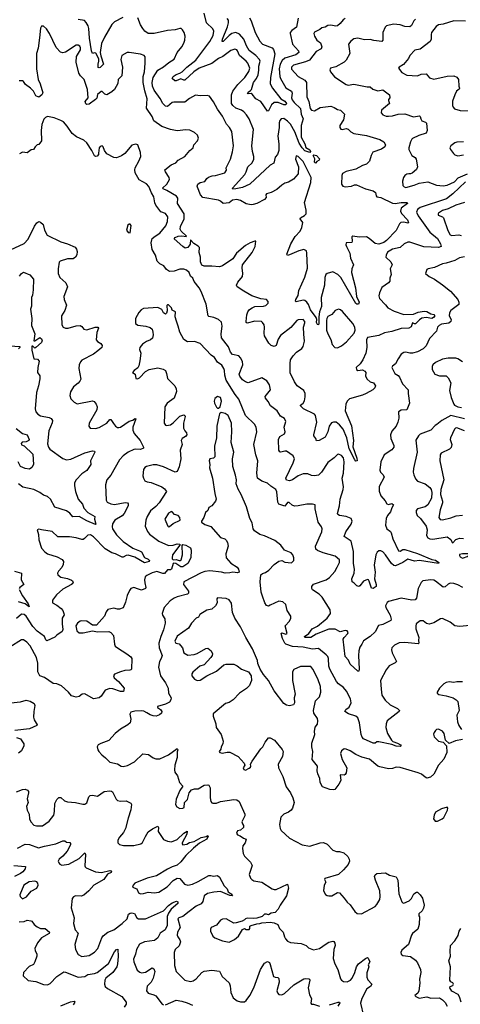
# Model space of a CAD drawing. Extents: x 1954683 to 2060285, y 904798 to 1016299.
# Tile 223 of 256: x 1981577 to 1986162, y 971574 to 981828. Entities that reach past the tile are written whole.
import ezdxf

# ---------------------------------------------------------------- set-up
doc = ezdxf.new("R2010")
doc.units = 0

msp = doc.modelspace()

# ---------------------------------------------------------------- linework, layer by layer
at = {"layer": '0CON10XD'}
for points in [[(1984474, 981845), (1984459, 981751), (1984408, 981715), (1984392, 981695), (1984392, 981685), (1984416, 981575), (1984478, 981505), (1984480, 981485), (1984449, 981461), (1984335, 981428), (1984307, 981403), (1984287, 981365), (1984276, 981315), (1984284, 981235), (1984292, 981215), (1984345, 981120), (1984405, 981085), (1984412, 981062), (1984405, 981015), (1984412, 980995), (1984434, 980965), (1984498, 980905), (1984506, 980845), (1984526, 980795), (1984505, 980725), (1984506, 980605), (1984544, 980535), (1984555, 980498), (1984595, 980474), (1984602, 980455), (1984595, 980444), (1984545, 980464), (1984515, 980492), (1984485, 980544), (1984441, 980661), (1984395, 980741), (1984365, 980773), (1984325, 980798), (1984298, 980795), (1984285, 980778), (1984277, 980753), (1984277, 980707), (1984264, 980615), (1984275, 980535), (1984272, 980465), (1984261, 980425), (1984234, 980395), (1984222, 980335), (1984185, 980313), (1983973, 980117), (1983895, 980082), (1983826, 980066), (1983795, 980064), (1983792, 980075), (1983918, 980215), (1983935, 980245), (1983951, 980295), (1983995, 980339), (1984014, 980375), (1984014, 980405), (1983999, 980455), (1983992, 980515), (1984011, 980685), (1983964, 980794), (1983938, 980838), (1983909, 980869), (1983885, 980886), (1983825, 980908), (1983794, 980935), (1983782, 980955), (1983782, 981045), (1983794, 981085), (1983848, 981155), (1983919, 981225), (1983960, 981290), (1983971, 981325), (1983952, 981375), (1983935, 981396), (1983864, 981454), (1983845, 981504), (1983835, 981515), (1983815, 981520), (1983775, 981509), (1983692, 981445), (1983645, 981423), (1983578, 981372), (1983445, 981324), (1983390, 981285), (1983295, 981198), (1983285, 981197), (1983255, 981211), (1983205, 981191), (1983191, 981191), (1983164, 981215), (1983175, 981235), (1983205, 981256), (1983245, 981270), (1983268, 981285), (1983315, 981335), (1983411, 981405), (1983555, 981602), (1983591, 981665), (1983598, 981708), (1983585, 981732), (1983520, 981795), (1983498, 981895)], [(1983909, 979001), (1983840, 979045), (1983834, 979065), (1983846, 979094), (1983896, 979155), (1983900, 979185), (1983892, 979245), (1983896, 979275), (1983996, 979405), (1984028, 979465), (1984035, 979520), (1984025, 979522), (1983975, 979506), (1983925, 979477), (1983832, 979398), (1983794, 979336), (1983686, 979264), (1983655, 979253), (1983575, 979263), (1983495, 979262), (1983472, 979272), (1983457, 979305), (1983459, 979355), (1983445, 979405), (1983447, 979457), (1983435, 979471), (1983389, 979499), (1983355, 979535), (1983351, 979489), (1983325, 979455), (1983298, 979448), (1983273, 979465), (1983184, 979545), (1983195, 979561), (1983225, 979573), (1983265, 979577), (1983310, 979570), (1983314, 979575), (1983257, 979627), (1983248, 979645), (1983252, 979675), (1983289, 979755), (1983287, 979805), (1983219, 979915), (1983221, 979971), (1983210, 979990), (1983109, 980049), (1983070, 980065), (1983062, 980075), (1983109, 980115), (1983136, 980165), (1983131, 980185), (1983093, 980245), (1983088, 980265), (1983153, 980315), (1983201, 980339), (1983227, 980365), (1983296, 980404), (1983348, 980465), (1983381, 980495), (1983390, 980525), (1983426, 980565), (1983436, 980594), (1983426, 980626), (1983397, 980655), (1983349, 980679), (1983305, 980682), (1983215, 980672), (1983145, 980684), (1983055, 980716), (1982972, 980775), (1982955, 980821), (1982896, 980906), (1982903, 981005), (1982879, 981089), (1982862, 981175), (1982861, 981235), (1982874, 981284), (1982881, 981375), (1982882, 981442), (1982873, 981455), (1982835, 981468), (1982715, 981487), (1982694, 981486), (1982640, 981455), (1982628, 981415), (1982647, 981335), (1982639, 981245), (1982602, 981205), (1982599, 981165), (1982565, 981102), (1982535, 981076), (1982485, 981046), (1982462, 981052), (1982435, 981080), (1982425, 981081), (1982385, 981050), (1982378, 981012), (1982365, 980996), (1982300, 980950), (1982276, 980946), (1982265, 980951), (1982258, 980975), (1982290, 981015), (1982281, 981101), (1982249, 981205), (1982211, 981245), (1982193, 981273), (1982165, 981385), (1982169, 981445), (1982210, 981515), (1982211, 981535), (1982202, 981552), (1982185, 981563), (1982165, 981563), (1982055, 981490), (1982025, 981483), (1982001, 981491), (1981957, 981537), (1981888, 981685), (1981855, 981732), (1981825, 981762), (1981805, 981760), (1981795, 981740), (1981782, 981638), (1981769, 981531), (1981752, 981475), (1981751, 981315), (1981769, 981205), (1981790, 981160), (1981818, 981065), (1981806, 981045), (1981775, 981022), (1981745, 981036), (1981719, 981085), (1981690, 981115), (1981636, 981155), (1981615, 981183), (1981605, 981190), (1981570, 981190)], [(1982649, 981851), (1982565, 981806), (1982535, 981779), (1982458, 981645), (1982429, 981579), (1982415, 981485), (1982421, 981451), (1982450, 981365), (1982415, 981332), (1982405, 981326), (1982395, 981332), (1982392, 981365), (1982400, 981395), (1982399, 981419), (1982368, 981478), (1982355, 981484), (1982335, 981477), (1982324, 981504), (1982305, 981635), (1982298, 981735), (1982289, 981765), (1982270, 981800), (1982251, 981821), (1982185, 981831)], [(1984965, 981839), (1984942, 981828), (1984912, 981788), (1984885, 981765), (1984865, 981760), (1984815, 981770), (1984785, 981767), (1984755, 981751), (1984720, 981745), (1984700, 981725), (1984645, 981700), (1984636, 981685), (1984644, 981655), (1984669, 981615), (1984708, 981588), (1984721, 981545), (1984715, 981525), (1984663, 981497), (1984592, 981408), (1984550, 981390), (1984425, 981355), (1984404, 981335), (1984407, 981313), (1984475, 981237), (1984545, 981198), (1984561, 981175), (1984566, 981025), (1984585, 980977), (1984600, 980905), (1984614, 980885), (1984645, 980880), (1984705, 980914), (1984815, 980928), (1984850, 980915), (1984885, 980892), (1984915, 980887), (1984958, 980845), (1984948, 980785), (1984908, 980725), (1984908, 980705), (1984917, 980687), (1984933, 980683), (1984975, 980696), (1984995, 980688), (1985022, 980662), (1985054, 980644), (1985185, 980621), (1985325, 980580), (1985367, 980557), (1985384, 980525), (1985376, 980505), (1985341, 980479), (1985251, 980449), (1985236, 980415), (1985218, 980355), (1985186, 980324), (1985145, 980309), (1985075, 980270), (1984975, 980246), (1984937, 980225), (1984928, 980205), (1984926, 980115), (1984941, 980095), (1984965, 980086), (1985028, 980095), (1985061, 980109), (1985082, 980108), (1985175, 980068), (1985255, 980046), (1985280, 980030), (1985285, 979995), (1985293, 979983), (1985335, 979976), (1985455, 979916), (1985485, 979914), (1985545, 979925), (1985608, 979925), (1985613, 979915), (1985545, 979866), (1985538, 979835), (1985550, 979810), (1985611, 979745), (1985624, 979715), (1985615, 979709), (1985575, 979720), (1985544, 979716), (1985529, 979701), (1985495, 979632), (1985395, 979528), (1985365, 979508), (1985315, 979490), (1985275, 979496), (1985215, 979551), (1985185, 979566), (1985108, 979562), (1985045, 979574), (1985032, 979568), (1985038, 979522), (1985033, 979507), (1984974, 979506), (1984972, 979485), (1984979, 979465), (1985012, 979395), (1985018, 979345), (1985050, 979275), (1985033, 979233), (1985030, 979195), (1985072, 979035), (1985080, 978945), (1985109, 978885), (1985102, 978865), (1985086, 978864), (1985075, 978874), (1984920, 979145), (1984886, 979175), (1984835, 979201), (1984775, 979186), (1984764, 979175), (1984752, 979145), (1984747, 979065), (1984715, 978935), (1984719, 978841), (1984698, 978785), (1984690, 978735), (1984690, 978665), (1984685, 978652), (1984675, 978654), (1984665, 978673), (1984669, 978705), (1984662, 978725), (1984604, 978805), (1984582, 978862), (1984566, 978886), (1984545, 978903), (1984525, 978908), (1984455, 978890), (1984447, 978897), (1984449, 978915), (1984473, 978957), (1984482, 979008), (1984545, 979146), (1984572, 979242), (1984566, 979395), (1984560, 979420), (1984535, 979436), (1984481, 979421), (1984385, 979379), (1984363, 979373), (1984357, 979385), (1984400, 979495), (1984445, 979570), (1984494, 979625), (1984513, 979665), (1984524, 979715), (1984497, 979755), (1984499, 979765), (1984541, 979789), (1984558, 979805), (1984557, 979845), (1984541, 979925), (1984605, 980133), (1984609, 980185), (1984525, 980350), (1984475, 980402), (1984455, 980409), (1984446, 980375), (1984478, 980295), (1984475, 980223), (1984425, 980166), (1984374, 980136), (1984335, 980126), (1984304, 980105), (1984251, 980059), (1984195, 980029), (1984144, 980016), (1984138, 980005), (1984141, 979975), (1984125, 979957), (1984045, 979914), (1984008, 979902), (1983985, 979901), (1983932, 979912), (1983875, 979944), (1983835, 979955), (1983793, 979947), (1983755, 979921), (1983695, 979915), (1983665, 979939), (1983645, 979947), (1983484, 979975), (1983459, 980005), (1983428, 980085), (1983424, 980095), (1983431, 980115), (1983455, 980131), (1983505, 980144), (1983524, 980175), (1983543, 980187), (1983579, 980201), (1983615, 980205), (1983713, 980235), (1983728, 980262), (1983724, 980285), (1983770, 980375), (1983792, 980452), (1983801, 980515), (1983784, 980665), (1983761, 980705), (1983729, 980739), (1983686, 980825), (1983634, 980895), (1983595, 980974), (1983551, 981031), (1983528, 981038), (1983455, 981034), (1983405, 981041), (1983345, 981009), (1983295, 980969), (1983180, 980970), (1983164, 980965), (1983115, 980923), (1983095, 980926), (1983065, 980957), (1983039, 981009), (1982975, 981096), (1982960, 981135), (1982957, 981175), (1982967, 981225), (1983015, 981304), (1983075, 981336), (1983129, 981381), (1983183, 981417), (1983215, 981487), (1983264, 981546), (1983286, 981584), (1983296, 981615), (1983299, 981655), (1983289, 981695), (1983272, 981722), (1983256, 981736), (1983243, 981737), (1983195, 981721), (1983115, 981714), (1982975, 981686), (1982913, 981683), (1982878, 981708), (1982857, 981735), (1982834, 981775), (1982805, 981848)], [(1983967, 981847), (1983986, 981816), (1984026, 981695), (1984075, 981605), (1984105, 981573), (1984205, 981536), (1984218, 981518), (1984232, 981472), (1984188, 981225), (1984185, 981160), (1984207, 981115), (1984295, 981005), (1984335, 980978), (1984353, 980955), (1984348, 980942), (1984325, 980940), (1984266, 980966), (1984225, 980965), (1984197, 980943), (1984165, 980878), (1984155, 980874), (1984085, 980975), (1984035, 981004), (1983995, 981052), (1983985, 981059), (1983955, 981055), (1983949, 981059), (1983955, 981075), (1983980, 981090), (1983988, 981102), (1984010, 981175), (1984040, 981215), (1984059, 981255), (1984064, 981304), (1984065, 981345), (1984081, 981395), (1984074, 981415), (1984035, 981457), (1983965, 981508), (1983938, 981555), (1983909, 981625), (1983865, 981678), (1983825, 981695), (1983785, 981683), (1983755, 981665), (1983695, 981601), (1983685, 981600), (1983688, 981625), (1983740, 981755), (1983750, 981795), (1983749, 981825), (1983735, 981841)], [(1985695, 981834), (1985679, 981815), (1985653, 981767), (1985635, 981754), (1985585, 981758), (1985535, 981773), (1985465, 981782), (1985394, 981766), (1985379, 981751), (1985354, 981696), (1985356, 981614), (1985345, 981600), (1985261, 981611), (1985225, 981622), (1985165, 981618), (1985095, 981636), (1985055, 981629), (1985022, 981605), (1984997, 981575), (1985011, 981475), (1984974, 981405), (1984954, 981386), (1984865, 981339), (1984811, 981325), (1984804, 981305), (1984810, 981285), (1984852, 981232), (1984975, 981152), (1984995, 981146), (1985055, 981158), (1985191, 981129), (1985225, 981128), (1985250, 981105), (1985305, 981089), (1985355, 981098), (1985424, 981045), (1985430, 981015), (1985414, 980996), (1985414, 980986), (1985426, 980955), (1985343, 980885), (1985337, 980857), (1985355, 980837), (1985390, 980825), (1985415, 980824), (1985455, 980827), (1985515, 980843), (1985585, 980848), (1985675, 980818), (1985737, 980827), (1985745, 980820), (1985750, 980795), (1985762, 980775), (1985800, 980760), (1985809, 980749), (1985817, 980675), (1985805, 980645), (1985729, 980621), (1985665, 980590), (1985656, 980584), (1985644, 980556), (1985626, 980495), (1985626, 980475), (1985658, 980415), (1985692, 980392), (1985704, 980375), (1985717, 980295), (1985705, 980268), (1985661, 980229), (1985645, 980222), (1985626, 980224), (1985605, 980221), (1985584, 980205), (1985571, 980185), (1985561, 980145), (1985563, 980103), (1985577, 980087), (1985595, 980080), (1985682, 980105), (1985733, 980127), (1985825, 980138), (1985915, 980106), (1985985, 980099), (1986025, 980105), (1986101, 980139), (1986140, 980180), (1986235, 980224)], [(1986215, 981814), (1986095, 981816), (1985985, 981781), (1985935, 981775), (1985911, 981759), (1985863, 981695), (1985858, 981675), (1985859, 981625), (1985849, 981601), (1985745, 981523), (1985690, 981510), (1985638, 981455), (1985624, 981425), (1985570, 981360), (1985527, 981335), (1985520, 981325), (1985555, 981280), (1985605, 981250), (1985715, 981244), (1985755, 981260), (1985805, 981266), (1985842, 981222), (1985885, 981209), (1986025, 981241), (1986095, 981244), (1986125, 981231), (1986142, 981205), (1986148, 981135), (1986154, 981115), (1986151, 981105), (1986124, 981085), (1986105, 981045), (1986082, 980978), (1986079, 980935), (1986086, 980916), (1986101, 980901), (1986159, 980881), (1986435, 980876)], [(1982398, 980438), (1982396, 980424), (1982382, 980408), (1982365, 980404), (1982355, 980411), (1982328, 980465), (1982275, 980547), (1982243, 980573), (1982168, 980608), (1982122, 980642), (1982071, 980721), (1982033, 980763), (1982005, 980780), (1981936, 980806), (1981865, 980819), (1981845, 980811), (1981828, 980792), (1981806, 980735), (1981799, 980675), (1981804, 980566), (1981775, 980530), (1981760, 980525), (1981738, 980505), (1981720, 980475), (1981698, 980472), (1981655, 980442), (1981605, 980448), (1981575, 980432)], [(1986205, 979360), (1986153, 979347), (1986105, 979321), (1986014, 979294), (1985976, 979284), (1985892, 979248), (1985826, 979234), (1985813, 979225), (1985800, 979185), (1985837, 979155), (1985893, 979125), (1985975, 979068), (1986061, 979001), (1986135, 978915), (1986147, 978885), (1986147, 978863), (1986065, 978799), (1986049, 978775), (1986047, 978745), (1986066, 978705), (1986064, 978685), (1986044, 978666), (1985965, 978657), (1985942, 978645), (1985926, 978625), (1985915, 978584), (1985842, 978508), (1985805, 978432), (1985775, 978399), (1985715, 978369), (1985665, 978354), (1985635, 978354), (1985595, 978366), (1985575, 978363), (1985548, 978345), (1985516, 978295), (1985487, 978243), (1985455, 978221), (1985451, 978205), (1985482, 978145), (1985515, 978122), (1985529, 978105), (1985560, 978035), (1985621, 977975), (1985620, 977935), (1985632, 977835), (1985605, 977766), (1985548, 977762), (1985518, 977745), (1985523, 977677), (1985513, 977635), (1985495, 977594), (1985448, 977542), (1985434, 977505), (1985439, 977465), (1985470, 977395), (1985469, 977375), (1985451, 977349), (1985369, 977295), (1985335, 977225), (1985323, 977135), (1985331, 977115), (1985359, 977089), (1985371, 977065), (1985316, 976965), (1985317, 976917), (1985335, 976869), (1985379, 976819), (1985396, 976786), (1985415, 976780), (1985448, 976788), (1985467, 976775), (1985448, 976745), (1985436, 976704), (1985405, 976665), (1985389, 976635), (1985383, 976563), (1985396, 976525), (1985435, 976499), (1985444, 976484), (1985460, 976420), (1985517, 976295), (1985535, 976292), (1985565, 976311), (1985585, 976309), (1985718, 976268), (1985865, 976206), (1985905, 976201), (1985938, 976175), (1985935, 976165), (1985736, 976196), (1985685, 976188), (1985615, 976209), (1985565, 976175), (1985489, 976141), (1985471, 976145), (1985447, 976165), (1985385, 976255), (1985355, 976286), (1985335, 976296), (1985315, 976296), (1985298, 976282), (1985284, 976255), (1985266, 976146), (1985276, 976075), (1985269, 976005), (1985287, 975945), (1985285, 975925), (1985255, 975905), (1985239, 975909), (1985215, 975979), (1985205, 975994), (1985195, 975998), (1985155, 975980), (1985118, 975932), (1985105, 975924), (1985085, 975931), (1985059, 975959), (1985035, 975973), (1985034, 976006), (1985057, 976065), (1985062, 976105), (1985050, 976165), (1985051, 976291), (1985025, 976397), (1984953, 976445), (1984971, 976495), (1985026, 976574), (1985037, 976605), (1985025, 976632), (1984975, 976653), (1984906, 976666), (1984887, 976675), (1984884, 976684), (1984904, 976765), (1984911, 976835), (1984944, 976934), (1984948, 976962), (1984933, 977055), (1984945, 977105), (1984955, 977225), (1984945, 977265), (1984925, 977291), (1984895, 977304), (1984885, 977299), (1984851, 977265), (1984784, 977215), (1984719, 977115), (1984685, 977083), (1984645, 977077), (1984612, 977082), (1984575, 977098), (1984525, 977099), (1984475, 977077), (1984416, 977035), (1984385, 977025), (1984355, 977031), (1984348, 977055), (1984424, 977214), (1984435, 977255), (1984424, 977285), (1984355, 977333), (1984335, 977335), (1984295, 977323), (1984285, 977326), (1984272, 977345), (1984269, 977455), (1984285, 977488), (1984334, 977516), (1984338, 977535), (1984329, 977585), (1984346, 977645), (1984334, 977675), (1984290, 977700), (1984255, 977756), (1984188, 977805), (1984162, 977852), (1984134, 977885), (1984131, 977905), (1984186, 977975), (1984175, 978027), (1984147, 978067), (1984095, 978098), (1983955, 978046), (1983925, 978056), (1983896, 978076), (1983866, 978115), (1983861, 978135), (1983900, 978235), (1983895, 978268), (1983876, 978305), (1983856, 978326), (1983793, 978343), (1983771, 978365), (1983750, 978420), (1983677, 978515), (1983673, 978555), (1983684, 978635), (1983677, 978677), (1983646, 978706), (1983598, 978725), (1983546, 978736), (1983537, 978745), (1983516, 978865), (1983465, 978999), (1983445, 979035), (1983391, 979101), (1983380, 979135), (1983356, 979156), (1983341, 979195), (1983311, 979221), (1983285, 979230), (1983245, 979229), (1983185, 979210), (1983135, 979206), (1983105, 979225), (1983077, 979265), (1983035, 979284), (1983007, 979315), (1982990, 979375), (1982956, 979436), (1982946, 979505), (1982955, 979549), (1982985, 979574), (1983034, 979605), (1983097, 979683), (1983114, 979725), (1983118, 979775), (1983095, 979809), (1983045, 979826), (1982995, 979895), (1982982, 979922), (1982972, 979985), (1982948, 980025), (1982922, 980092), (1982895, 980118), (1982821, 980161), (1982779, 980235), (1982775, 980265), (1982780, 980285), (1982818, 980355), (1982837, 980405), (1982834, 980445), (1982807, 980525), (1982785, 980532), (1982745, 980522), (1982670, 980435), (1982635, 980410), (1982585, 980390), (1982555, 980392), (1982485, 980432), (1982461, 980465), (1982446, 980505), (1982435, 980514), (1982415, 980509), (1982404, 980495), (1982398, 980438)], [(1986195, 980557), (1986125, 980553), (1986105, 980547), (1986063, 980515), (1986054, 980495), (1986060, 980475), (1986091, 980435), (1986105, 980422), (1986135, 980412), (1986195, 980422)], [(1984655, 980334), (1984644, 980345), (1984649, 980379), (1984631, 980415), (1984639, 980421), (1984667, 980415), (1984698, 980378), (1984694, 980365), (1984668, 980352), (1984655, 980334)], [(1986215, 980140), (1986085, 980015), (1986017, 979963), (1985745, 979872), (1985715, 979851), (1985706, 979825), (1985724, 979785), (1985845, 979614), (1985925, 979551), (1985955, 979495), (1985964, 979465), (1985935, 979455), (1985784, 979464), (1985635, 979511), (1985615, 979512), (1985578, 979495), (1985535, 979457), (1985455, 979439), (1985405, 979406), (1985390, 979375), (1985388, 979355), (1985438, 979305), (1985452, 979275), (1985431, 979235), (1985441, 979175), (1985430, 979135), (1985430, 979105), (1985413, 979087), (1985345, 979039), (1985320, 978985), (1985314, 978954), (1985322, 978925), (1985385, 978857), (1985409, 978829), (1985472, 978792), (1985575, 978759), (1985675, 978761), (1985725, 978783), (1985785, 978794), (1985815, 978788), (1985855, 978764), (1985888, 978758), (1985896, 978745), (1985884, 978725), (1985865, 978715), (1985805, 978725), (1985760, 978720), (1985736, 978704), (1985695, 978661), (1985685, 978660), (1985665, 978672), (1985649, 978631), (1985625, 978616), (1985547, 978613), (1985449, 978581), (1985374, 978566), (1985315, 978539), (1985195, 978519), (1985186, 978495), (1985189, 978415), (1985178, 978355), (1985148, 978285), (1985120, 978245), (1985079, 978205), (1985081, 978185), (1985095, 978176), (1985145, 978181), (1985169, 978169), (1985178, 978155), (1985177, 978115), (1985193, 978085), (1985225, 978056), (1985257, 978045), (1985280, 978015), (1985274, 977995), (1985252, 977975), (1985184, 977935), (1985145, 977918), (1985010, 977880), (1984985, 977856), (1984969, 977825), (1984965, 977755), (1985029, 977599), (1985052, 977445), (1985042, 977378), (1985085, 977260), (1985087, 977233), (1985075, 977230), (1985065, 977243), (1985005, 977359), (1984981, 977475), (1984942, 977562), (1984905, 977610), (1984870, 977635), (1984844, 977636), (1984822, 977628), (1984797, 977595), (1984784, 977536), (1984755, 977481), (1984692, 977445), (1984665, 977442), (1984660, 977465), (1984638, 977495), (1984637, 977505), (1984668, 977635), (1984656, 977705), (1984645, 977719), (1984531, 977775), (1984499, 977805), (1984499, 977815), (1984525, 977836), (1984541, 977859), (1984549, 977901), (1984548, 977935), (1984533, 977965), (1984465, 978015), (1984435, 978055), (1984390, 978150), (1984392, 978248), (1984396, 978285), (1984421, 978329), (1984456, 978364), (1984513, 978405), (1984526, 978425), (1984539, 978481), (1984532, 978552), (1984529, 978625), (1984545, 978670), (1984544, 978684), (1984525, 978706), (1984475, 978702), (1984461, 978695), (1984397, 978623), (1984292, 978538), (1984268, 978502), (1984245, 978434), (1984225, 978424), (1984195, 978434), (1984170, 978460), (1984124, 978535), (1984120, 978565), (1984124, 978625), (1984120, 978650), (1984105, 978676), (1984094, 978684), (1984025, 978687), (1983945, 978668), (1983935, 978673), (1983933, 978685), (1983940, 978755), (1983951, 978785), (1983970, 978810), (1983995, 978829), (1984025, 978840), (1984115, 978844), (1984139, 978851), (1984163, 978875), (1984163, 978895), (1984144, 978914), (1984085, 978921), (1983993, 978953), (1983909, 979001)], [(1986206, 979924), (1986115, 979898), (1986035, 979857), (1985975, 979841), (1985936, 979815), (1985930, 979805), (1985932, 979792), (1985975, 979776), (1985987, 979765), (1986033, 979633), (1986057, 979587), (1986075, 979581), (1986148, 979588), (1986172, 979582)], [(1981435, 979411), (1981625, 979498), (1981665, 979544), (1981731, 979679), (1981755, 979712), (1981775, 979726), (1981795, 979720), (1981821, 979695), (1981836, 979635), (1981864, 979584), (1982004, 979514), (1982075, 979494), (1982155, 979458), (1982169, 979439), (1982176, 979414), (1982172, 979378), (1982158, 979355), (1982135, 979336), (1982075, 979338), (1981998, 979315), (1981987, 979303), (1981976, 979235), (1981976, 979185), (1981996, 979145), (1982056, 979086), (1982074, 979045), (1982038, 978945), (1982041, 978915), (1982064, 978855), (1982045, 978798), (1982011, 978745), (1982015, 978652), (1982031, 978625), (1982055, 978614), (1982083, 978617), (1982165, 978641), (1982205, 978643), (1982225, 978634), (1982246, 978606), (1982275, 978598), (1982364, 978626), (1982390, 978625), (1982396, 978615), (1982381, 978569), (1982374, 978494), (1982385, 978478), (1982421, 978455), (1982436, 978435), (1982431, 978415), (1982391, 978379), (1982345, 978345), (1982225, 978281), (1982209, 978265), (1982196, 978234), (1982191, 978195), (1982212, 978085), (1982204, 978065), (1982186, 978044), (1982136, 978005), (1982105, 977952), (1982098, 977915), (1982110, 977880), (1982143, 977845), (1982175, 977829), (1982335, 977859), (1982352, 977852), (1982373, 977825), (1982384, 977795), (1982378, 977765), (1982300, 977625), (1982296, 977595), (1982310, 977575), (1982365, 977570), (1982405, 977582), (1982485, 977626), (1982516, 977664), (1982525, 977664), (1982534, 977655), (1982552, 977622), (1982575, 977596), (1982595, 977582), (1982609, 977581), (1982625, 977586), (1982715, 977646), (1982753, 977657), (1982775, 977676), (1982785, 977670), (1982756, 977585), (1982753, 977553), (1982769, 977519), (1982829, 977445), (1982866, 977376), (1982864, 977365), (1982835, 977352), (1982785, 977357), (1982765, 977353), (1982705, 977325), (1982655, 977285), (1982617, 977243), (1982524, 977085), (1982484, 977036), (1982469, 976985), (1982478, 976825), (1982487, 976805), (1982525, 976785), (1982565, 976778), (1982675, 976801), (1982698, 976795), (1982707, 976785), (1982704, 976765), (1982665, 976684), (1982645, 976662), (1982568, 976615), (1982542, 976578), (1982538, 976548), (1982544, 976525), (1982585, 976463), (1982655, 976393), (1982756, 976326), (1982825, 976298), (1982844, 976285), (1982875, 976226), (1982915, 976211), (1982929, 976195), (1982925, 976185), (1982875, 976170), (1982775, 976231), (1982705, 976250), (1982685, 976248), (1982655, 976229), (1982645, 976230), (1982575, 976265), (1982535, 976275), (1982465, 976318), (1982345, 976444), (1982315, 976464), (1982285, 976460), (1982250, 976425), (1982236, 976414), (1982225, 976414), (1982163, 976433), (1982095, 976444), (1981975, 976443), (1981915, 976498), (1981805, 976517), (1981775, 976523), (1981758, 976515), (1981773, 976465), (1981775, 976410), (1981803, 976323), (1981838, 976285), (1981865, 976266), (1981968, 976235), (1982018, 976208), (1982034, 976185), (1982031, 976155), (1982016, 976124), (1981981, 976085), (1981971, 976065), (1981973, 976045), (1982005, 976021), (1982075, 976008), (1982115, 975991), (1982125, 975983), (1982132, 975965), (1982130, 975955), (1982117, 975945), (1982025, 975896), (1981960, 975840), (1981917, 975783), (1981918, 975755), (1981965, 975731), (1982009, 975695), (1982026, 975676), (1982038, 975645), (1982039, 975631), (1982020, 975595), (1982019, 975535), (1982026, 975476), (1982018, 975455), (1981962, 975418), (1981944, 975396), (1981861, 975361), (1981848, 975368), (1981835, 975406), (1981760, 975460), (1981715, 975507), (1981645, 975615), (1981624, 975635), (1981595, 975636), (1981545, 975593)], [(1982725, 979610), (1982738, 979685), (1982725, 979700), (1982715, 979700), (1982703, 979687), (1982690, 979635), (1982705, 979612), (1982725, 979610)], [(1981575, 979156), (1981596, 979185), (1981615, 979198), (1981681, 979171), (1981721, 979125), (1981717, 979015), (1981710, 978960), (1981701, 978935), (1981700, 978845), (1981691, 978815), (1981704, 978715), (1981699, 978645), (1981733, 978555), (1981724, 978484), (1981735, 978485), (1981785, 978517), (1981805, 978506), (1981811, 978491), (1981803, 978465), (1981745, 978413), (1981735, 978409), (1981715, 978429), (1981705, 978428), (1981704, 978385), (1981725, 978297), (1981763, 978293), (1981779, 978271), (1981764, 978205), (1981763, 978155), (1981785, 978120), (1981788, 978088), (1981774, 978015), (1981752, 977945), (1981737, 977775), (1981744, 977745), (1981765, 977720), (1981795, 977704), (1981885, 977685), (1981905, 977674), (1981917, 977655), (1981915, 977628), (1981881, 977545), (1981868, 977412), (1981876, 977375), (1981892, 977355), (1982025, 977259), (1982065, 977246), (1982108, 977252), (1982254, 977316), (1982335, 977337), (1982356, 977336), (1982360, 977325), (1982314, 977235), (1982316, 977195), (1982304, 977176), (1982276, 977134), (1982225, 977100), (1982164, 977035), (1982148, 977005), (1982146, 976975), (1982156, 976915), (1982184, 976835), (1982232, 976782), (1982245, 976741), (1982286, 976695), (1982359, 976655), (1982356, 976625), (1982370, 976575), (1982365, 976570), (1982275, 976610), (1982195, 976655), (1982131, 976651), (1982099, 976689), (1982064, 976714), (1981942, 976752), (1981896, 976835), (1981865, 976863), (1981825, 976877), (1981786, 976905), (1981725, 976936), (1981611, 976961), (1981565, 976994)], [(1986187, 975915), (1986136, 975944), (1986093, 975957), (1986055, 975960), (1986035, 975951), (1986005, 975922), (1985985, 975918), (1985905, 975982), (1985885, 975991), (1985855, 975996), (1985772, 975985), (1985753, 975967), (1985722, 975905), (1985705, 975805), (1985693, 975787), (1985656, 975784), (1985545, 975804), (1985415, 975768), (1985402, 975758), (1985385, 975725), (1985387, 975707), (1985433, 975625), (1985442, 975585), (1985439, 975570), (1985355, 975529), (1985310, 975520), (1985277, 975453), (1985225, 975405), (1985155, 975358), (1985136, 975326), (1985116, 975295), (1985105, 975255), (1985101, 975205), (1985111, 975065), (1985105, 975042), (1985095, 975042), (1985016, 975115), (1984997, 975157), (1984964, 975196), (1984942, 975375), (1984952, 975395), (1984990, 975435), (1984994, 975445), (1984984, 975464), (1984965, 975467), (1984913, 975453), (1984860, 975480), (1984795, 975481), (1984661, 975429), (1984605, 975395), (1984544, 975395), (1984540, 975405), (1984585, 975435), (1984619, 975485), (1984675, 975513), (1984778, 975595), (1984811, 975645), (1984808, 975682), (1984725, 975815), (1984694, 975844), (1984625, 975891), (1984618, 975905), (1984618, 975925), (1984635, 975948), (1984765, 975995), (1984802, 976018), (1984855, 976081), (1984882, 976125), (1984904, 976175), (1984904, 976204), (1984860, 976240), (1984735, 976275), (1984675, 976300), (1984660, 976315), (1984656, 976345), (1984720, 976495), (1984725, 976525), (1984717, 976547), (1984683, 976595), (1984652, 976735), (1984650, 976775), (1984625, 976781), (1984565, 976781), (1984476, 976764), (1984435, 976763), (1984412, 976772), (1984381, 976801), (1984365, 976799), (1984335, 976763), (1984273, 976783), (1984262, 976802), (1984252, 976912), (1984242, 976935), (1984189, 976969), (1984155, 977000), (1984095, 977022), (1984052, 977055), (1984044, 977105), (1984054, 977235), (1984034, 977295), (1984014, 977405), (1984045, 977535), (1984037, 977585), (1984019, 977615), (1983926, 977706), (1983858, 977875), (1983818, 977925), (1983725, 978075), (1983711, 978125), (1983707, 978175), (1983702, 978195), (1983679, 978229), (1983635, 978262), (1983605, 978309), (1983569, 978335), (1983455, 978456), (1983395, 978476), (1983322, 978472), (1983285, 978499), (1983242, 978575), (1983227, 978635), (1983207, 978687), (1983196, 978735), (1983198, 978785), (1983165, 978802), (1983158, 978828), (1983125, 978859), (1983115, 978860), (1983109, 978851), (1983111, 978795), (1983105, 978772), (1983095, 978762), (1983073, 978775), (1983055, 978809), (1983015, 978830), (1982865, 978820), (1982842, 978808), (1982815, 978778), (1982782, 978715), (1982783, 978663), (1982805, 978646), (1982888, 978638), (1982933, 978623), (1982954, 978604), (1982964, 978575), (1982966, 978545), (1982958, 978512), (1982938, 978495), (1982895, 978476), (1982855, 978450), (1982826, 978415), (1982823, 978395), (1982836, 978355), (1982828, 978275), (1982816, 978225), (1982805, 978203), (1982768, 978175), (1982752, 978155), (1982778, 978138), (1982785, 978092), (1982803, 978087), (1982825, 978097), (1982887, 978163), (1982925, 978186), (1983015, 978201), (1983069, 978189), (1983094, 978174), (1983106, 978145), (1983115, 978092), (1983190, 978015), (1983206, 977985), (1983210, 977955), (1983185, 977888), (1983112, 977835), (1983086, 977795), (1983079, 977625), (1983093, 977605), (1983105, 977601), (1983145, 977610), (1983175, 977628), (1983245, 977699), (1983285, 977713), (1983296, 977706), (1983299, 977695), (1983283, 977625), (1983281, 977575), (1983296, 977546), (1983311, 977525), (1983316, 977505), (1983304, 977486), (1983268, 977465), (1983256, 977445), (1983268, 977405), (1983247, 977345), (1983255, 977255), (1983237, 977173), (1983217, 977123), (1983195, 977117), (1983075, 977170), (1983005, 977194), (1982965, 977193), (1982895, 977174), (1982880, 977165), (1982866, 977145), (1982859, 977079), (1982864, 977054), (1982878, 977025), (1982905, 977014), (1982945, 977009), (1983055, 976962), (1983084, 976944), (1983106, 976915), (1983028, 976795), (1982995, 976759), (1982938, 976712), (1982905, 976655), (1982891, 976615), (1982884, 976555), (1982907, 976497), (1982929, 976469), (1983025, 976398), (1983125, 976351), (1983174, 976356), (1983215, 976369), (1983242, 976365), (1983243, 976355), (1983168, 976255), (1983162, 976225), (1983165, 976212), (1983174, 976204), (1983205, 976208), (1983235, 976195), (1983248, 976195), (1983256, 976204), (1983270, 976255), (1983267, 976353), (1983275, 976362), (1983305, 976356), (1983355, 976327), (1983363, 976303), (1983359, 976225), (1983328, 976165), (1983275, 976130), (1983255, 976129), (1983201, 976165), (1983181, 976169), (1983174, 976165), (1983155, 976104), (1983145, 976098), (1983115, 976097), (1983085, 976061), (1983065, 976060), (1983005, 976081), (1982955, 976068), (1982900, 976040), (1982884, 976025), (1982877, 975995), (1982878, 975965), (1982891, 975915), (1982886, 975905), (1982845, 975886), (1982814, 975896), (1982766, 975914), (1982735, 975904), (1982719, 975885), (1982695, 975833), (1982678, 975762), (1982655, 975704), (1982615, 975689), (1982595, 975689), (1982555, 975701), (1982495, 975684), (1982477, 975663), (1982459, 975615), (1982376, 975524), (1982335, 975524), (1982275, 975563), (1982225, 975569), (1982205, 975564), (1982178, 975545), (1982161, 975515), (1982171, 975465), (1982195, 975443), (1982237, 975443), (1982335, 975464), (1982385, 975454), (1982505, 975456), (1982527, 975447), (1982552, 975415), (1982564, 975325), (1982572, 975305), (1982594, 975285), (1982693, 975223), (1982735, 975191), (1982745, 975175), (1982739, 975065), (1982734, 975056), (1982723, 975053), (1982670, 975050), (1982625, 975038), (1982565, 975011), (1982554, 974995), (1982561, 974975), (1982605, 974935), (1982664, 974865), (1982658, 974832), (1982625, 974832), (1982545, 974860), (1982515, 974864), (1982465, 974846), (1982425, 974782), (1982405, 974764), (1982345, 974756), (1982254, 974806), (1982226, 974804), (1982195, 974779), (1982165, 974773), (1982115, 974788), (1982084, 974825), (1982012, 974892), (1981965, 974910), (1981925, 974916), (1981836, 974976), (1981786, 974996), (1981766, 975036), (1981764, 975126), (1981751, 975185), (1981685, 975308), (1981652, 975345), (1981615, 975370), (1981595, 975371), (1981474, 975295)], [(1984885, 978412), (1984925, 978431), (1984976, 978474), (1985056, 978564), (1985068, 978595), (1985064, 978625), (1985042, 978665), (1984935, 978788), (1984915, 978806), (1984895, 978814), (1984859, 978801), (1984825, 978757), (1984785, 978736), (1984773, 978715), (1984771, 978695), (1984771, 978595), (1984785, 978556), (1984816, 978496), (1984829, 978445), (1984855, 978414), (1984885, 978412)], [(1981475, 978433), (1981580, 978425), (1981579, 978415), (1981565, 978402)], [(1986185, 978266), (1986137, 978297), (1986115, 978303), (1986036, 978304), (1985975, 978292), (1985905, 978259), (1985877, 978233), (1985869, 978215), (1985868, 978185), (1985897, 978137), (1985945, 978119), (1986015, 978118), (1986037, 978097), (1986064, 978045), (1986051, 977965), (1986066, 977895), (1986094, 977825), (1986103, 977813), (1986135, 977795), (1986175, 977791)], [(1983645, 977782), (1983662, 977798), (1983678, 977855), (1983665, 977894), (1983636, 977904), (1983608, 977882), (1983601, 977855), (1983605, 977835), (1983624, 977794), (1983635, 977783), (1983645, 977782)], [(1985025, 974715), (1985020, 974755), (1984978, 974835), (1984946, 974875), (1984895, 974911), (1984875, 974935), (1984803, 975065), (1984795, 975095), (1984789, 975175), (1984782, 975195), (1984765, 975215), (1984685, 975280), (1984625, 975272), (1984525, 975295), (1984415, 975302), (1984347, 975325), (1984335, 975335), (1984312, 975382), (1984298, 975435), (1984305, 975441), (1984345, 975428), (1984359, 975435), (1984339, 975515), (1984386, 975564), (1984398, 975595), (1984397, 975617), (1984361, 975675), (1984348, 975738), (1984316, 975766), (1984275, 975771), (1984185, 975730), (1984165, 975721), (1984145, 975729), (1984128, 975755), (1984103, 975823), (1984091, 975865), (1984081, 975975), (1984087, 976045), (1984105, 976061), (1984135, 976071), (1984170, 976095), (1984224, 976155), (1984275, 976190), (1984305, 976197), (1984335, 976179), (1984405, 976170), (1984429, 976195), (1984431, 976225), (1984419, 976255), (1984402, 976275), (1984334, 976305), (1984294, 976354), (1984233, 976405), (1984125, 976452), (1984075, 976468), (1984019, 976505), (1984008, 976525), (1983997, 976587), (1983972, 976635), (1983936, 976754), (1983882, 976882), (1983850, 976940), (1983830, 976995), (1983832, 977035), (1983823, 977085), (1983795, 977175), (1983792, 977255), (1983805, 977325), (1983776, 977425), (1983786, 977535), (1983782, 977625), (1983745, 977706), (1983715, 977727), (1983674, 977736), (1983657, 977725), (1983651, 977709), (1983628, 977595), (1983626, 977475), (1983604, 977385), (1983606, 977275), (1983595, 977260), (1983556, 977254), (1983547, 977235), (1983556, 977195), (1983552, 977162), (1983584, 977054), (1983608, 976895), (1983621, 976835), (1983616, 976815), (1983575, 976767), (1983545, 976747), (1983534, 976716), (1983510, 976695), (1983493, 976645), (1983468, 976605), (1983468, 976595), (1983505, 976572), (1983565, 976549), (1983665, 976436), (1983710, 976420), (1983725, 976407), (1983738, 976385), (1983747, 976345), (1983721, 976265), (1983724, 976224), (1983775, 976167), (1983840, 976125), (1983853, 976105), (1983860, 976075), (1983845, 976068), (1983795, 976074), (1983765, 976066), (1983715, 976064), (1983676, 976076), (1983555, 976088), (1983505, 976082), (1983465, 976069), (1983286, 975975), (1983282, 975945), (1983334, 975875), (1983334, 975856), (1983324, 975846), (1983215, 975818), (1983185, 975805), (1983142, 975775), (1983079, 975705), (1983060, 975645), (1983064, 975625), (1983087, 975587), (1983092, 975545), (1983074, 975475), (1983044, 975406), (1983024, 975335), (1983029, 975285), (1983058, 975205), (1983049, 975175), (1983031, 975145), (1983022, 975085), (1983041, 974995), (1983095, 974923), (1983122, 974865), (1983127, 974815), (1983153, 974765), (1983148, 974745), (1983135, 974722), (1983095, 974699), (1983010, 974675), (1983010, 974665), (1983043, 974643), (1983056, 974625), (1983051, 974605), (1983033, 974587), (1982996, 974574), (1982965, 974579), (1982935, 974587), (1982901, 974611), (1982867, 974627), (1982845, 974629), (1982774, 974626), (1982732, 974615), (1982723, 974595), (1982734, 974545), (1982726, 974504), (1982703, 974485), (1982625, 974441), (1982572, 974395), (1982505, 974321), (1982420, 974290), (1982393, 974275), (1982384, 974255), (1982391, 974225), (1982402, 974205), (1982431, 974171), (1982471, 974141), (1982515, 974096), (1982595, 974078), (1982633, 974055), (1982655, 974050), (1982699, 974061), (1982770, 974100), (1982857, 974183), (1982916, 974176), (1982965, 974140), (1982995, 974130), (1983035, 974131), (1983125, 974172), (1983215, 974238), (1983222, 974225), (1983216, 974204), (1983216, 974144), (1983193, 974065), (1983188, 974015), (1983193, 973993), (1983220, 973955), (1983241, 973885), (1983273, 973845), (1983245, 973800), (1983205, 973710), (1983198, 973655), (1983211, 973631), (1983245, 973614), (1983274, 973616), (1983287, 973623), (1983293, 973677), (1983324, 973706), (1983339, 973775), (1983364, 973806), (1983395, 973819), (1983435, 973819), (1983495, 973855), (1983535, 973861), (1983546, 973856), (1983558, 973828), (1983559, 973725), (1983566, 973686), (1983575, 973672), (1983587, 973667), (1983625, 973669), (1983665, 973685), (1983805, 973708), (1983835, 973703), (1983861, 973685), (1983919, 973555), (1983918, 973535), (1983890, 973475), (1983894, 973455), (1983906, 973435), (1983906, 973415), (1983875, 973386), (1983845, 973380), (1983833, 973355), (1983845, 973338), (1983870, 973330), (1983905, 973304), (1983932, 973292), (1983922, 973255), (1983898, 973225), (1983894, 973195), (1983903, 973145), (1983915, 973117), (1983980, 973055), (1983995, 973020), (1983966, 972925), (1983977, 972887), (1983992, 972872), (1984015, 972859), (1984095, 972845), (1984204, 972775), (1984225, 972768), (1984245, 972770), (1984364, 972824), (1984374, 972785), (1984355, 972705), (1984286, 972605), (1984268, 972565), (1984235, 972530), (1984195, 972522), (1984165, 972507), (1984144, 972514), (1984125, 972511), (1984101, 972489), (1984045, 972472), (1984005, 972467), (1983945, 972470), (1983928, 972465), (1983915, 972453), (1983891, 972439), (1983829, 972421), (1983805, 972420), (1983725, 972464), (1983688, 972462), (1983665, 972450), (1983625, 972398), (1983571, 972375), (1983562, 972358), (1983562, 972335), (1983585, 972284), (1983607, 972267), (1983686, 972234), (1983755, 972220), (1983812, 972248), (1983855, 972283), (1983895, 972352), (1983915, 972362), (1983935, 972353), (1983965, 972352), (1983972, 972365), (1983973, 972387), (1983984, 972396), (1984045, 972412), (1984076, 972414), (1984095, 972424), (1984185, 972429), (1984225, 972424), (1984262, 972405), (1984282, 972365), (1984317, 972325), (1984332, 972275), (1984344, 972255), (1984365, 972231), (1984395, 972216), (1984505, 972207), (1984557, 972187), (1984582, 972162), (1984635, 972142), (1984695, 972156), (1984766, 972204), (1984795, 972221), (1984835, 972231), (1984845, 972228), (1984855, 972212), (1984860, 972185), (1984846, 972145), (1984838, 972052), (1984856, 971996), (1984888, 971935), (1984915, 971840), (1984925, 971824), (1984945, 971811), (1984985, 971808), (1985018, 971825), (1985035, 971845), (1985064, 971905), (1985081, 971965), (1985103, 971997), (1985175, 972051), (1985195, 972060), (1985204, 972054), (1985220, 972015), (1985204, 971985), (1985211, 971965), (1985190, 971900), (1985189, 971855), (1985199, 971829), (1985240, 971785), (1985229, 971761), (1985188, 971735), (1985137, 971635), (1985124, 971585), (1985153, 971455)], [(1986205, 977671), (1986065, 977706), (1985970, 977655), (1985917, 977613), (1985899, 977601), (1985855, 977554), (1985745, 977510), (1985726, 977494), (1985700, 977450), (1985712, 977325), (1985676, 977154), (1985672, 977115), (1985677, 977087), (1985695, 977046), (1985715, 977022), (1985795, 976993), (1985845, 976956), (1985859, 976935), (1985867, 976905), (1985863, 976845), (1985825, 976776), (1985795, 976755), (1985717, 976733), (1985704, 976715), (1985701, 976695), (1985714, 976665), (1985748, 976635), (1985805, 976554), (1985816, 976515), (1985811, 976455), (1985823, 976433), (1985845, 976421), (1985875, 976418), (1986025, 976442)], [(1981540, 977570), (1981605, 977519), (1981656, 977505), (1981674, 977455), (1981672, 977445), (1981645, 977431), (1981603, 977427), (1981591, 977415), (1981595, 977402), (1981625, 977389), (1981713, 977303), (1981721, 977195), (1981705, 977166), (1981678, 977148), (1981633, 977153), (1981585, 977175), (1981562, 977222)], [(1986205, 977545), (1986125, 977576), (1986113, 977575), (1986103, 977565), (1986061, 977475), (1986058, 977455), (1986072, 977405), (1986066, 977374), (1986048, 977355), (1985962, 977315), (1985954, 977296), (1985949, 977235), (1985991, 977035), (1985959, 976935), (1985955, 976885), (1985976, 976815), (1985976, 976795), (1985951, 976725), (1985939, 976645), (1985954, 976624), (1985975, 976619), (1986065, 976640), (1986118, 976662), (1986185, 976669)], [(1983125, 976547), (1983135, 976549), (1983175, 976580), (1983248, 976615), (1983243, 976645), (1983226, 976665), (1983188, 976675), (1983165, 976704), (1983155, 976706), (1983125, 976688), (1983086, 976625), (1983117, 976555), (1983125, 976547)], [(1986025, 976442), (1986064, 976414), (1986077, 976385), (1986085, 976379), (1986117, 976413), (1986135, 976423), (1986155, 976428), (1986196, 976424)], [(1986185, 976221), (1986195, 976222), (1986233, 976237), (1986260, 976255), (1986246, 976266), (1986185, 976265), (1986155, 976259), (1986153, 976247), (1986162, 976235), (1986185, 976221)], [(1981524, 976085), (1981596, 976065), (1981594, 975995), (1981620, 975945), (1981580, 975915), (1981572, 975905)], [(1981573, 975895), (1981605, 975829), (1981666, 975745), (1981677, 975713), (1981633, 975743), (1981566, 975766)], [(1986185, 974332), (1986113, 974317), (1986045, 974291), (1986008, 974325), (1985994, 974395), (1985975, 974420), (1985935, 974440), (1985915, 974436), (1985904, 974425), (1985889, 974405), (1985884, 974386), (1985890, 974360), (1985935, 974316), (1985984, 974304), (1986017, 974265), (1986020, 974195), (1985992, 974128), (1985935, 974066), (1985885, 973972), (1985852, 973938), (1985815, 973928), (1985795, 973938), (1985759, 973969), (1985725, 973986), (1985535, 974040), (1985495, 974045), (1985455, 974031), (1985416, 974026), (1985325, 974046), (1985305, 974055), (1985216, 974126), (1985137, 974147), (1985075, 974174), (1985015, 974214), (1984975, 974232), (1984955, 974234), (1984927, 974215), (1984916, 974185), (1984934, 974125), (1984981, 974035), (1984974, 973985), (1984965, 973968), (1984955, 973961), (1984910, 973965), (1984918, 973905), (1984898, 973865), (1984855, 973812), (1984843, 973807), (1984805, 973810), (1984728, 973838), (1984704, 973885), (1984699, 973925), (1984679, 973975), (1984674, 974005), (1984676, 974055), (1984622, 974125), (1984626, 974205), (1984616, 974255), (1984618, 974295), (1984647, 974385), (1984644, 974414), (1984651, 974459), (1984675, 974492), (1984681, 974525), (1984675, 974551), (1984637, 974605), (1984634, 974635), (1984656, 974735), (1984698, 974775), (1984710, 974825), (1984707, 974885), (1984678, 974965), (1984628, 975065), (1984605, 975092), (1984499, 975091), (1984428, 975062), (1984417, 975035), (1984416, 974945), (1984442, 974805), (1984432, 974765), (1984436, 974714), (1984426, 974694), (1984385, 974684), (1984355, 974689), (1984327, 974705), (1984225, 974840), (1984165, 974947), (1984115, 975010), (1984081, 975065), (1984055, 975122), (1984052, 975155), (1984000, 975275), (1983929, 975395), (1983874, 975504), (1983815, 975597), (1983793, 975653), (1983781, 975751), (1983756, 975786), (1983725, 975799), (1983634, 975806), (1983628, 975795), (1983632, 975755), (1983616, 975724), (1983575, 975688), (1983525, 975679), (1983452, 975635), (1983438, 975605), (1983415, 975594), (1983366, 975545), (1983335, 975490), (1983215, 975408), (1983192, 975355), (1983203, 975335), (1983235, 975327), (1983252, 975312), (1983270, 975285), (1983286, 975235), (1983325, 975210), (1983393, 975217), (1983425, 975227), (1983515, 975279), (1983535, 975283), (1983568, 975255), (1983583, 975225), (1983580, 975205), (1983567, 975185), (1983495, 975111), (1983453, 975097), (1983377, 975033), (1983369, 975015), (1983369, 974995), (1983395, 974959), (1983425, 974947), (1983455, 974950), (1983525, 974996), (1983625, 975042), (1983702, 975108), (1983725, 975116), (1983805, 975116), (1983840, 975100), (1983885, 975064), (1983958, 975035), (1983987, 974995), (1983990, 974945), (1983979, 974921), (1983967, 974895), (1983937, 974863), (1983863, 974815), (1983799, 974745), (1983755, 974716), (1983720, 974705), (1983591, 974599), (1983591, 974575), (1983617, 974495), (1983621, 974455), (1983674, 974385), (1983694, 974315), (1983691, 974285), (1983674, 974256), (1983670, 974230), (1983652, 974205), (1983660, 974195), (1983685, 974189), (1983735, 974200), (1983765, 974200), (1983852, 974155), (1983914, 974084), (1983918, 974065), (1983904, 974035), (1983910, 974020), (1983925, 974014), (1983965, 974032), (1983979, 974045), (1983983, 974055), (1983980, 974075), (1983995, 974107), (1984085, 974233), (1984107, 974255), (1984132, 974305), (1984165, 974350), (1984185, 974348), (1984228, 974325), (1984309, 974229), (1984319, 974205), (1984313, 974155), (1984267, 974075), (1984270, 974035), (1984315, 973948), (1984349, 973839), (1984396, 973775), (1984420, 973725), (1984432, 973675), (1984414, 973615), (1984402, 973595), (1984375, 973574), (1984325, 973553), (1984296, 973524), (1984279, 973445), (1984286, 973405), (1984298, 973385), (1984385, 973304), (1984515, 973234), (1984595, 973220), (1984705, 973257), (1984739, 973259), (1984775, 973241), (1984835, 973180), (1984875, 973164), (1984905, 973166), (1984951, 973151), (1984992, 973112), (1985006, 973086), (1985008, 973065), (1984995, 973030), (1984947, 972975), (1984895, 972924), (1984753, 972885), (1984749, 972875), (1984763, 972845), (1984746, 972815), (1984740, 972755), (1984758, 972718), (1984775, 972707), (1984795, 972703), (1984825, 972704), (1984885, 972738), (1984905, 972734), (1984955, 972680), (1984985, 972637), (1985015, 972610), (1985065, 972540), (1985090, 972520), (1985135, 972516), (1985275, 972593), (1985295, 972612), (1985324, 972665), (1985329, 972695), (1985323, 972755), (1985279, 972865), (1985269, 972905), (1985275, 972923), (1985294, 972936), (1985385, 972944), (1985425, 972920), (1985495, 972901), (1985511, 972865), (1985523, 972725), (1985555, 972640), (1985565, 972629), (1985575, 972628), (1985630, 972650), (1985653, 972675), (1985680, 972725), (1985705, 972742), (1985715, 972742), (1985743, 972715), (1985768, 972678), (1985786, 972606), (1985780, 972575), (1985765, 972548), (1985731, 972515), (1985730, 972495), (1985737, 972485), (1985734, 972405), (1985720, 972355), (1985665, 972312), (1985654, 972295), (1985622, 972198), (1985555, 972139), (1985542, 972115), (1985547, 972095), (1985563, 972083), (1985645, 972070), (1985695, 972032), (1985715, 972007), (1985748, 971935), (1985751, 971905), (1985737, 971835), (1985739, 971795), (1985729, 971715), (1985720, 971690), (1985690, 971665), (1985698, 971655), (1985735, 971639), (1985815, 971652), (1985855, 971639), (1985945, 971642), (1985975, 971622), (1986004, 971594), (1986024, 971555)], [(1986265, 975520), (1986155, 975507), (1986104, 975514), (1986057, 975555), (1985975, 975593), (1985955, 975590), (1985885, 975546), (1985838, 975532), (1985810, 975540), (1985775, 975568), (1985745, 975566), (1985704, 975536), (1985698, 975512), (1985699, 975485), (1985731, 975395), (1985726, 975365), (1985732, 975335), (1985725, 975328), (1985585, 975342), (1985525, 975339), (1985476, 975315), (1985451, 975285), (1985446, 975265), (1985452, 975235), (1985499, 975145), (1985485, 975129), (1985422, 975098), (1985392, 975058), (1985333, 974945), (1985337, 974857), (1985346, 974795), (1985380, 974740), (1985432, 974692), (1985507, 974655), (1985530, 974635), (1985527, 974625), (1985402, 974525), (1985390, 974495), (1985388, 974455), (1985405, 974395), (1985446, 974326), (1985460, 974310), (1985507, 974295), (1985538, 974275), (1985547, 974265), (1985535, 974258), (1985495, 974264), (1985451, 974281), (1985315, 974308), (1985295, 974306), (1985275, 974293), (1985255, 974292), (1985155, 974337), (1985141, 974355), (1985130, 974385), (1985114, 974505), (1985096, 974556), (1985075, 974575), (1984998, 974598), (1984961, 974625), (1984969, 974645), (1985005, 974669), (1985025, 974715)], [(1986185, 974931), (1986126, 974934), (1986095, 974927), (1986045, 974931), (1986015, 974924), (1985990, 974910), (1985944, 974866), (1985922, 974825), (1985922, 974815), (1985940, 974800), (1986015, 974788), (1986086, 974766), (1986120, 974745), (1986135, 974728), (1986149, 974635), (1986126, 974585), (1986131, 974515), (1986145, 974478), (1986176, 974435)], [(1981486, 974714), (1981585, 974725), (1981645, 974740), (1981685, 974730), (1981726, 974706), (1981736, 974685), (1981724, 974625), (1981720, 974565), (1981728, 974535), (1981759, 974485), (1981754, 974476), (1981678, 974442), (1981525, 974424)], [(1981545, 974353), (1981585, 974339), (1981621, 974285), (1981621, 974265), (1981595, 974213), (1981565, 974189)], [(1981545, 973788), (1981605, 973812), (1981635, 973814), (1981658, 973805), (1981669, 973789), (1981670, 973775), (1981656, 973715), (1981664, 973675), (1981647, 973635), (1981653, 973595), (1981674, 973554), (1981679, 973505), (1981693, 973473), (1981725, 973438), (1981753, 973433), (1981816, 973434), (1981885, 973480), (1981932, 973545), (1981939, 973581), (1981941, 973665), (1981962, 973708), (1981985, 973728), (1982005, 973726), (1982044, 973694), (1982074, 973684), (1982156, 973676), (1982235, 973658), (1982255, 973658), (1982275, 973673)], [(1982275, 973673), (1982298, 973735), (1982312, 973748), (1982335, 973751), (1982385, 973740), (1982455, 973790), (1982515, 973798), (1982534, 973794), (1982544, 973785), (1982580, 973710), (1982595, 973696), (1982625, 973688), (1982685, 973694), (1982735, 973670), (1982741, 973655), (1982735, 973600), (1982705, 973512), (1982678, 973405), (1982657, 973363), (1982614, 973315), (1982599, 973285), (1982597, 973255), (1982615, 973237), (1982658, 973228), (1982763, 973227), (1982836, 973244), (1982855, 973259), (1982885, 973323), (1982915, 973370), (1982959, 973401), (1983015, 973428), (1983021, 973415), (1983018, 973375), (1983075, 973291), (1983114, 973274), (1983155, 973267), (1983215, 973289), (1983285, 973355), (1983318, 973378), (1983317, 973345), (1983268, 973255), (1983268, 973245), (1983276, 973236), (1983315, 973240), (1983345, 973259), (1983392, 973268), (1983465, 973312), (1983519, 973321), (1983535, 973332), (1983539, 973325), (1983523, 973295), (1983449, 973251), (1983385, 973200), (1983306, 973125), (1983253, 973057), (1983215, 973023), (1983165, 973007), (1983115, 972982), (1982999, 972911), (1982902, 972888), (1982775, 972836), (1982758, 972815), (1982752, 972795), (1982795, 972777), (1982814, 972735), (1982835, 972726), (1982865, 972727), (1982915, 972741), (1982975, 972736), (1983025, 972743), (1983113, 972797), (1983175, 972862), (1983215, 972889), (1983245, 972885), (1983293, 972825), (1983325, 972815), (1983375, 972826), (1983435, 972852), (1983545, 972915), (1983565, 972917), (1983595, 972908), (1983635, 972914), (1983655, 972898), (1983706, 972806), (1983735, 972778), (1983746, 972746), (1983777, 972725), (1983790, 972705), (1983765, 972706), (1983668, 972748), (1983598, 972742), (1983531, 972729), (1983497, 972703), (1983481, 972645), (1983465, 972620), (1983415, 972596), (1983341, 972539), (1983275, 972488), (1983232, 972475), (1983221, 972465), (1983247, 972375), (1983219, 972325), (1983215, 972295), (1983221, 972275), (1983245, 972245), (1983249, 972225), (1983237, 972183), (1983196, 972144), (1983184, 972115), (1983188, 971978), (1983205, 971914), (1983294, 971825), (1983355, 971811), (1983382, 971818), (1983415, 971839), (1983474, 971906), (1983495, 971918), (1983575, 971929), (1983655, 971920), (1983684, 971864), (1983756, 971796), (1983768, 971765), (1983775, 971698), (1983800, 971640), (1983840, 971610), (1983875, 971598), (1983915, 971601), (1983934, 971615), (1983973, 971665), (1984013, 971745), (1984084, 971935), (1984125, 972001), (1984155, 972020), (1984175, 972010), (1984185, 971990), (1984219, 971865), (1984235, 971856), (1984262, 971852), (1984275, 971842), (1984277, 971805), (1984252, 971715), (1984258, 971695), (1984275, 971676), (1984304, 971674), (1984332, 971688), (1984430, 971775), (1984535, 971838), (1984555, 971842), (1984585, 971838), (1984594, 971834), (1984597, 971825), (1984579, 971745), (1984593, 971673), (1984612, 971635), (1984607, 971587), (1984612, 971575), (1984635, 971576), (1984695, 971554)], [(1985925, 973480), (1985972, 973505), (1985989, 973521), (1986030, 973595), (1986032, 973615), (1986026, 973626), (1985965, 973611), (1985903, 973575), (1985889, 973545), (1985882, 973505), (1985900, 973480), (1985925, 973480)], [(1981555, 973201), (1981635, 973240), (1981679, 973239), (1981772, 973202), (1981835, 973222), (1981954, 973246), (1982025, 973277), (1982045, 973278), (1982064, 973264), (1982099, 973259), (1982105, 973250), (1982104, 973235), (1982071, 973169), (1982025, 973115), (1981987, 973085), (1981979, 973065), (1981985, 973047), (1981995, 973033), (1982015, 973024), (1982087, 973033), (1982195, 973094), (1982255, 973153), (1982263, 973133), (1982256, 973016), (1982258, 973005), (1982268, 972995), (1982365, 972954), (1982427, 972947), (1982515, 972966), (1982527, 972965), (1982533, 972955), (1982528, 972945), (1982490, 972930), (1982451, 972875), (1982347, 972815), (1982297, 972755), (1982245, 972710), (1982215, 972701), (1982156, 972704), (1982137, 972693), (1982123, 972677), (1982111, 972579), (1982144, 972475), (1982137, 972415), (1982155, 972348), (1982184, 972314), (1982164, 972244), (1982152, 972195), (1982157, 972145), (1982184, 972094), (1982225, 972071), (1982299, 972081), (1982355, 972117), (1982390, 972155), (1982430, 972265), (1982445, 972288), (1982494, 972325), (1982555, 972350), (1982645, 972415), (1982695, 972465), (1982709, 972511), (1982725, 972524), (1982745, 972527), (1982770, 972520), (1982796, 972476), (1982814, 972464), (1982885, 972463), (1983075, 972549), (1983125, 972602), (1983165, 972629), (1983207, 972647), (1983222, 972642), (1983221, 972625), (1983154, 972566), (1983127, 972523), (1983113, 972487), (1983112, 972395), (1983091, 972349), (1983040, 972315), (1983013, 972267), (1982980, 972240), (1982877, 972223), (1982825, 972199), (1982791, 972145), (1982782, 972095), (1982761, 972045), (1982763, 972015), (1982798, 971928), (1982827, 971907), (1982845, 971903), (1982885, 971909), (1982955, 971954), (1982973, 971945), (1982982, 971915), (1982967, 971845), (1982945, 971805), (1982905, 971764), (1982898, 971715), (1982915, 971689), (1982974, 971674), (1982995, 971662), (1983058, 971575), (1983075, 971567)], [(1981515, 973018), (1981638, 973008), (1981633, 972985), (1981608, 972955), (1981584, 972936), (1981524, 972905)], [(1981605, 972674), (1981648, 972692), (1981695, 972751), (1981756, 972785), (1981768, 972815), (1981765, 972835), (1981755, 972848), (1981735, 972858), (1981675, 972848), (1981621, 972815), (1981579, 972715), (1981583, 972695), (1981605, 972674)], [(1981572, 972432), (1981622, 972435), (1981655, 972450), (1981694, 972444), (1981705, 972438), (1981726, 972405), (1981759, 972379), (1981795, 972363), (1981842, 972362), (1981888, 972325), (1981885, 972313), (1981805, 972266), (1981761, 972215), (1981736, 972155), (1981737, 972135), (1981756, 972095), (1981756, 972075), (1981734, 972015), (1981720, 971990), (1981675, 971969), (1981618, 971905), (1981612, 971872), (1981665, 971822), (1981745, 971813), (1981825, 971781), (1981865, 971777), (1981895, 971792), (1981962, 971865), (1982035, 971913), (1982055, 971910), (1982185, 971857), (1982255, 971863), (1982285, 971885), (1982355, 971893), (1982382, 971905), (1982500, 972000), (1982565, 972121), (1982585, 972146), (1982597, 972147), (1982603, 972073), (1982596, 971995), (1982587, 971965), (1982546, 971905), (1982474, 971845), (1982463, 971825), (1982458, 971785), (1982468, 971758), (1982489, 971739), (1982639, 971655), (1982684, 971595), (1982686, 971575), (1982664, 971545)], [(1986172, 971595), (1986155, 971650), (1986141, 971675), (1986075, 971712), (1986053, 971745), (1986055, 971760), (1986085, 971770), (1986090, 971785), (1986085, 971797), (1986065, 971808), (1986053, 971825), (1986061, 971965), (1986041, 972025), (1986060, 972075), (1986056, 972125), (1986060, 972185), (1986104, 972236), (1986138, 972292), (1986149, 972335), (1986169, 972365)], [(1982005, 971559), (1982105, 971601), (1982145, 971606), (1982152, 971595), (1982132, 971568)], [(1983095, 971570), (1983205, 971617), (1983265, 971607), (1983318, 971588), (1983376, 971565)], [(1984802, 971568), (1984892, 971595), (1984905, 971595), (1984909, 971589), (1984887, 971555)]]:
    msp.add_lwpolyline(points, dxfattribs=at)

doc.saveas('drawing.dxf')
